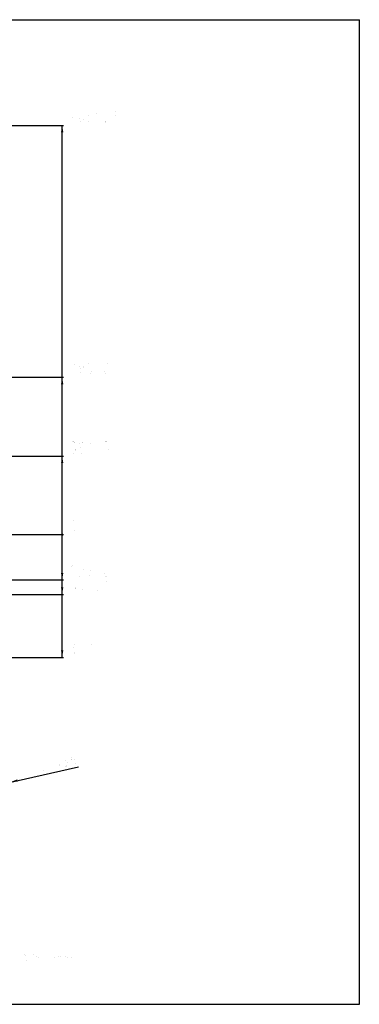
# Model space of a CAD drawing. Header units: millimetres. Extents: x -741 to 6994, y 0 to 4947.
# Tile 97 of 97: x 5285 to 6994, y 0 to 4947. Entities that reach past the tile are written whole.
import ezdxf

# ---------------------------------------------------------------- set-up
doc = ezdxf.new("R2010")
doc.units = ezdxf.units.MM
doc.header["$LTSCALE"] = 384.676471
doc.layers.get('0').update_dxf_attribs({"linetype": 'CONTINUOUS'})
for name, color, linetype in [('运动范围_DXF_BALLOON', 7, 'CONTINUOUS'), ('运动范围_DXF_DIMENSION', 7, 'CONTINUOUS'), ('运动范围_DXF_FORMAT', 7, 'CONTINUOUS'), ('运动范围_DXF_TEXT', 7, 'CONTINUOUS')]:
    doc.layers.add(name, color=color, linetype=linetype)
doc.styles.get("Standard").update_dxf_attribs({"font": 'txt', "width": 0.7})
doc.dimstyles.new('DIMSTYLE_4', dxfattribs={"dimtxt": 58.823529, "dimasz": 35.294118, "dimexe": 1, "dimexo": 0, "dimgap": 2.5, "dimtad": 0, "dimtih": 1, "dimtoh": 1, "dimdsep": 46, "dimtxsty": 'Standard', "dimblk": '_FILLED', "dimblk1": '_FILLED', "dimblk2": '_FILLED', "dimcen": 0.09, "dimclrt": 5, "dimazin": 2, "dimtp": 0.01, "dimtm": 0.01, "dimtfac": 1, "dimtofl": 0, "dimtmove": 0, "dimatfit": 3, "dimldrblk": '_FILLED', "dimfxl": 0, "dimtolj": 1, "dimarcsym": 0})
doc.dimstyles.new('DIMSTYLE_5', dxfattribs={"dimtxt": 58.823529, "dimasz": 35.294118, "dimexe": 1, "dimexo": 0, "dimtad": 1, "dimdsep": 46, "dimtxsty": 'Standard', "dimblk": '_FILLED', "dimblk1": '_FILLED', "dimblk2": '_FILLED', "dimcen": 0.09, "dimclrt": 5, "dimazin": 2, "dimtp": 0.01, "dimtm": 0.01, "dimtfac": 1, "dimtofl": 0, "dimtmove": 0, "dimatfit": 3, "dimldrblk": '_FILLED', "dimfxl": 0, "dimtolj": 1, "dimarcsym": 0})
doc.dimstyles.new('DIMSTYLE_6', dxfattribs={"dimtxt": 58.823529, "dimasz": 35.294118, "dimexe": 1, "dimexo": 0, "dimgap": 2.5, "dimtad": 0, "dimtih": 1, "dimtoh": 1, "dimdec": 1, "dimdsep": 46, "dimtxsty": 'Standard', "dimblk": '_FILLED', "dimblk1": '_FILLED', "dimblk2": '_FILLED', "dimcen": 0.09, "dimclrt": 5, "dimazin": 2, "dimtp": 0.01, "dimtm": 0.01, "dimtfac": 1, "dimtofl": 0, "dimtmove": 0, "dimatfit": 3, "dimldrblk": '_FILLED', "dimfxl": 0, "dimtolj": 1, "dimarcsym": 0})

# ---------------------------------------------------------------- blocks, each defined once
blk = doc.blocks.new('*D16')
at = {"layer": '运动范围_DXF_DIMENSION', "color": 2, "linetype": 'Continuous', "transparency": 16777216}
blk.add_line((3739.4, 2359.9), (5504.8, 2359.9), dxfattribs=at)
blk = doc.blocks.new('_FILLED')
at = {"color": 0, "linetype": 'ByBlock'}
blk.add_solid([(0, 0), (-1, 0.17), (-1, -0.17)], dxfattribs=at)
blk = doc.blocks.new('*D17')
at = {"layer": '运动范围_DXF_DIMENSION', "color": 2, "linetype": 'Continuous', "transparency": 16777216}
for p, q in [((3611.5, 753.3), (5581.8, 1192.9)), ((5239.5, 1116.6), (3611.5, 753.3)), ((5239.5, 1116.6), (5239.5, 1116.6))]:
    blk.add_line(p, q, dxfattribs=at)
at = {"layer": '运动范围_DXF_DIMENSION', "color": 2, "linetype": 'Continuous', "transparency": 16777216, "xscale": 35.2941176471, "yscale": 35.2941176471, "zscale": 35.2941176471, "rotation": 192.5778008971}
blk.add_blockref('_FILLED', (5239.5, 1116.6), dxfattribs=at)
blk = doc.blocks.new('*D28')
at = {"layer": '运动范围_DXF_BALLOON', "color": 2, "linetype": 'Continuous', "transparency": 16777216}
blk.add_line((3760.5, 2059.6), (5504.8, 2059.6), dxfattribs=at)
blk = doc.blocks.new('*D29')
at = {"layer": '运动范围_DXF_BALLOON', "color": 2, "linetype": 'Continuous', "transparency": 16777216}
blk.add_line((4392.7, 1742.8), (5504.8, 1742.8), dxfattribs=at)
blk = doc.blocks.new('*D30')
at = {"layer": '运动范围_DXF_BALLOON', "color": 2, "linetype": 'Continuous', "transparency": 16777216}
blk.add_line((3970.9, 2754.2), (5504.8, 2754.2), dxfattribs=at)
blk = doc.blocks.new('*D31')
at = {"layer": '运动范围_DXF_BALLOON', "color": 2, "linetype": 'Continuous', "transparency": 16777216}
blk.add_line((3777.8, 3150.6), (5504.8, 3150.6), dxfattribs=at)
blk = doc.blocks.new('*D32')
at = {"layer": '运动范围_DXF_BALLOON', "color": 2, "linetype": 'Continuous', "transparency": 16777216}
blk.add_line((3761.1, 4416.1), (5504.8, 4416.1), dxfattribs=at)
blk = doc.blocks.new('*D33')
at = {"layer": '运动范围_DXF_BALLOON', "color": 2, "linetype": 'Continuous', "transparency": 16777216}
blk.add_line((5073.9, 2132.4), (5504.8, 2132.4), dxfattribs=at)

msp = doc.modelspace()

# ---------------------------------------------------------------- linework, layer by layer
at = {"color": 2, "linetype": 'Continuous'}
msp.add_line((5498.922, 1742.755), (5498.922, 4416.108), dxfattribs=at)
at = {"color": 2, "linetype": 'Continuous', "const_width": 5.882}
msp.add_lwpolyline([(5495.981, 2359.931, 1), (5501.863, 2359.931, 1)], format="xyb", close=True, dxfattribs=at)
msp.add_lwpolyline([(5495.981, 2359.931, 1), (5501.863, 2359.931, 1)], format="xyb", close=True, dxfattribs=at)
msp.add_lwpolyline([(5495.981, 2359.931, 1), (5501.863, 2359.931, 1)], format="xyb", close=True, dxfattribs=at)
msp.add_lwpolyline([(5495.981, 2359.931, 1), (5501.863, 2359.931, 1)], format="xyb", close=True, dxfattribs=at)
msp.add_lwpolyline([(5495.981, 2359.931, 1), (5501.863, 2359.931, 1)], format="xyb", close=True, dxfattribs=at)
msp.add_lwpolyline([(5495.981, 2359.931, 1), (5501.863, 2359.931, 1)], format="xyb", close=True, dxfattribs=at)
at = {"color": 2, "linetype": 'Continuous'}
for points in [[(5498.922, 4416.108), (5504.804, 4380.814), (5493.04, 4380.814)], [(5498.922, 3150.554), (5504.804, 3115.26), (5493.04, 3115.26)], [(5498.922, 2754.217), (5504.804, 2718.923), (5493.04, 2718.923)], [(5498.922, 2132.375), (5493.04, 2167.669), (5504.804, 2167.669)], [(5498.922, 2059.57), (5493.04, 2094.864), (5504.804, 2094.864)], [(5498.922, 1742.755), (5493.04, 1778.049), (5504.804, 1778.049)]]:
    msp.add_solid(points, dxfattribs=at)
at = {"layer": '运动范围_DXF_BALLOON', "color": 5, "linetype": 'Continuous', "const_width": 0.0588}
for points in [[(5544.51, 4479.834), (5547.084, 4484.736), (5552.231, 4489.638), (5557.378, 4489.638), (5562.525, 4484.736), (5565.098, 4479.834), (5565.098, 4470.03), (5562.525, 4465.128), (5557.378, 4460.226), (5552.231, 4455.324), (5547.084, 4445.52), (5544.51, 4430.814), (5565.098, 4430.814)], [(5595.981, 4430.814), (5590.834, 4435.716), (5588.26, 4440.618), (5585.687, 4450.422), (5585.687, 4470.03), (5588.26, 4479.834), (5590.834, 4484.736), (5595.981, 4489.638), (5601.128, 4484.736), (5603.701, 4479.834), (5606.275, 4470.03), (5606.275, 4450.422), (5603.701, 4440.618), (5601.128, 4435.716), (5595.981, 4430.814)], [(5647.451, 4489.638), (5632.01, 4489.638), (5629.437, 4465.128), (5634.584, 4470.03), (5639.731, 4470.03), (5644.878, 4465.128), (5647.451, 4460.226), (5650.025, 4450.422), (5647.451, 4440.618), (5644.878, 4435.716), (5639.731, 4430.814), (5634.584, 4430.814), (5629.437, 4435.716), (5626.863, 4440.618)], [(5668.04, 4450.422), (5670.613, 4460.226), (5678.334, 4465.128), (5686.054, 4460.226), (5688.628, 4450.422), (5686.054, 4440.618), (5683.481, 4435.716), (5678.334, 4430.814), (5673.186, 4435.716), (5670.613, 4440.618), (5668.04, 4450.422), (5668.04, 4470.03), (5670.613, 4479.834), (5673.186, 4484.736), (5678.334, 4489.638), (5683.481, 4484.736), (5686.054, 4479.834)], [(5768.407, 4465.128), (5758.113, 4455.324), (5752.966, 4445.52), (5750.392, 4430.814), (5770.981, 4430.814)], [(5750.392, 4479.834), (5752.966, 4484.736), (5758.113, 4489.638), (5763.26, 4489.638), (5768.407, 4484.736), (5770.981, 4479.834), (5770.981, 4470.03), (5768.407, 4465.128)], [(5719.51, 4430.814), (5716.937, 4430.814), (5716.937, 4435.716), (5719.51, 4430.814)], [(5554.804, 3165.26), (5557.378, 3189.769), (5559.951, 3204.475), (5562.525, 3214.28), (5565.098, 3224.084), (5544.51, 3224.084)], [(5606.275, 3204.475), (5603.701, 3194.671), (5595.981, 3189.769), (5588.26, 3194.671), (5585.687, 3204.475), (5588.26, 3214.28), (5590.834, 3219.182), (5595.981, 3224.084), (5601.128, 3219.182), (5603.701, 3214.28), (5606.275, 3204.475), (5606.275, 3184.868), (5603.701, 3175.064), (5601.128, 3170.162), (5595.981, 3165.26), (5590.834, 3170.162), (5588.26, 3175.064)], [(5637.157, 3165.26), (5632.01, 3170.162), (5629.437, 3175.064), (5626.863, 3184.868), (5626.863, 3204.475), (5629.437, 3214.28), (5632.01, 3219.182), (5637.157, 3224.084), (5642.304, 3219.182), (5644.878, 3214.28), (5647.451, 3204.475), (5647.451, 3184.868), (5644.878, 3175.064), (5642.304, 3170.162), (5637.157, 3165.26)], [(5709.216, 3184.868), (5711.789, 3194.671), (5719.51, 3199.573), (5727.231, 3194.671), (5729.805, 3184.868), (5727.231, 3175.064), (5724.657, 3170.162), (5719.51, 3165.26), (5714.363, 3170.162), (5711.789, 3175.064), (5709.216, 3184.868), (5709.216, 3204.475), (5711.789, 3214.28), (5714.363, 3219.182), (5719.51, 3224.084), (5724.657, 3219.182), (5727.231, 3214.28)], [(5678.334, 3165.26), (5675.76, 3165.26), (5675.76, 3170.162), (5678.334, 3165.26)], [(5547.084, 2822.844), (5552.231, 2827.746), (5557.378, 2827.746), (5562.525, 2822.844), (5565.098, 2817.942), (5565.098, 2813.04), (5562.525, 2808.138), (5557.378, 2803.236), (5562.525, 2798.335), (5567.672, 2788.53)], [(5606.275, 2808.138), (5603.701, 2798.335), (5595.981, 2793.433), (5588.26, 2798.335), (5585.687, 2808.138), (5588.26, 2817.942), (5590.834, 2822.844), (5595.981, 2827.746), (5601.128, 2822.844), (5603.701, 2817.942), (5606.275, 2808.138), (5606.275, 2788.53), (5603.701, 2778.727), (5601.128, 2773.825), (5595.981, 2768.923), (5590.834, 2773.825), (5588.26, 2778.727)], [(5644.878, 2768.923), (5644.878, 2827.746), (5626.863, 2783.628), (5650.025, 2783.628)], [(5711.789, 2822.844), (5716.937, 2827.746), (5722.084, 2827.746), (5727.231, 2822.844), (5729.805, 2817.942), (5729.805, 2813.04), (5727.231, 2808.138), (5722.084, 2803.236), (5727.231, 2798.335)], [(5567.672, 2788.53), (5567.672, 2783.628), (5565.098, 2778.727), (5562.525, 2773.825), (5557.378, 2768.923), (5552.231, 2768.923), (5547.084, 2773.825), (5544.51, 2778.727)], [(5552.231, 2803.236), (5557.378, 2803.236)], [(5678.334, 2768.923), (5675.76, 2768.923), (5675.76, 2773.825), (5678.334, 2768.923)], [(5727.231, 2798.335), (5732.378, 2788.53), (5732.378, 2783.628), (5729.805, 2778.727), (5727.231, 2773.825), (5722.084, 2768.923), (5716.937, 2768.923), (5711.789, 2773.825), (5709.216, 2778.727)], [(5716.937, 2803.236), (5722.084, 2803.236)], [(5544.51, 2196.101), (5547.084, 2201.003), (5552.231, 2205.905), (5557.378, 2205.905), (5562.525, 2201.003), (5565.098, 2196.101), (5565.098, 2186.297), (5562.525, 2181.395), (5557.378, 2176.493), (5552.231, 2171.591), (5547.084, 2161.787), (5544.51, 2147.081), (5565.098, 2147.081)], [(5603.701, 2181.395), (5593.407, 2171.591), (5588.26, 2161.787), (5585.687, 2147.081), (5606.275, 2147.081)], [(5585.687, 2196.101), (5588.26, 2201.003), (5593.407, 2205.905), (5598.554, 2205.905), (5603.701, 2201.003), (5606.275, 2196.101), (5606.275, 2186.297), (5603.701, 2181.395)], [(5637.157, 2147.081), (5639.731, 2171.591), (5642.304, 2186.297), (5644.878, 2196.101), (5647.451, 2205.905), (5626.863, 2205.905)], [(5709.216, 2166.689), (5711.789, 2176.493), (5719.51, 2181.395), (5727.231, 2176.493), (5729.805, 2166.689), (5727.231, 2156.885), (5724.657, 2151.983), (5719.51, 2147.081), (5714.363, 2151.983), (5711.789, 2156.885), (5709.216, 2166.689), (5709.216, 2186.297), (5711.789, 2196.101), (5714.363, 2201.003), (5719.51, 2205.905), (5724.657, 2201.003), (5727.231, 2196.101)], [(5547.084, 2128.198), (5552.231, 2133.1), (5557.378, 2133.1), (5562.525, 2128.198), (5565.098, 2123.296), (5565.098, 2118.394), (5562.525, 2113.492), (5557.378, 2108.59), (5562.525, 2103.688), (5567.672, 2093.884)], [(5595.981, 2074.276), (5590.834, 2079.178), (5588.26, 2084.08), (5585.687, 2093.884), (5585.687, 2113.492), (5588.26, 2123.296), (5590.834, 2128.198), (5595.981, 2133.1), (5601.128, 2128.198), (5603.701, 2123.296), (5606.275, 2113.492), (5606.275, 2093.884), (5603.701, 2084.08), (5601.128, 2079.178), (5595.981, 2074.276)], [(5637.157, 2074.276), (5632.01, 2079.178), (5629.437, 2084.08), (5626.863, 2093.884), (5626.863, 2113.492), (5629.437, 2123.296), (5632.01, 2128.198), (5637.157, 2133.1), (5642.304, 2128.198), (5644.878, 2123.296), (5647.451, 2113.492), (5647.451, 2093.884), (5644.878, 2084.08), (5642.304, 2079.178), (5637.157, 2074.276)], [(5678.334, 2147.081), (5675.76, 2147.081), (5675.76, 2151.983), (5678.334, 2147.081)], [(5727.231, 2074.276), (5727.231, 2133.1), (5709.216, 2088.982), (5732.378, 2088.982)], [(5567.672, 2088.982), (5562.525, 2079.178), (5557.378, 2074.276), (5552.231, 2074.276), (5547.084, 2079.178), (5544.51, 2084.08)], [(5552.231, 2108.59), (5557.378, 2108.59)], [(5567.672, 2093.884), (5567.672, 2088.982)], [(5678.334, 2074.276), (5675.76, 2074.276), (5675.76, 2079.178), (5678.334, 2074.276)], [(5544.51, 1777.069), (5547.084, 1786.872), (5554.804, 1791.774), (5562.525, 1786.872), (5565.098, 1777.069), (5562.525, 1767.264), (5559.951, 1762.362), (5554.804, 1757.461), (5549.657, 1762.362), (5547.084, 1767.264), (5544.51, 1777.069), (5544.51, 1796.676), (5547.084, 1806.48), (5549.657, 1811.382), (5554.804, 1816.284), (5559.951, 1811.382), (5562.525, 1806.48)], [(5595.981, 1816.284), (5595.981, 1757.461)], [(5637.157, 1757.461), (5639.731, 1781.97), (5642.304, 1796.676), (5644.878, 1806.48), (5647.451, 1816.284), (5626.863, 1816.284)], [(5727.231, 1791.774), (5716.937, 1781.97), (5711.789, 1772.166), (5709.216, 1757.461), (5729.805, 1757.461)], [(5709.216, 1806.48), (5711.789, 1811.382), (5716.937, 1816.284), (5722.084, 1816.284), (5727.231, 1811.382), (5729.805, 1806.48), (5729.805, 1796.676), (5727.231, 1791.774)], [(5678.334, 1757.461), (5675.76, 1757.461), (5675.76, 1762.362), (5678.334, 1757.461)]]:
    msp.add_lwpolyline(points, dxfattribs=at)
at = {"layer": '运动范围_DXF_DIMENSION', "color": 5, "linetype": 'Continuous', "const_width": 0.0588}
for points in [[(5554.804, 2374.637), (5549.657, 2379.539), (5547.084, 2384.441), (5544.51, 2394.245), (5544.51, 2413.853), (5547.084, 2423.657), (5549.657, 2428.559), (5554.804, 2433.461), (5559.951, 2428.559), (5562.525, 2423.657), (5565.098, 2413.853), (5565.098, 2394.245), (5562.525, 2384.441), (5559.951, 2379.539), (5554.804, 2374.637)], [(5463.842, 1201.772), (5464.219, 1211.902), (5470.687, 1218.367), (5479.289, 1215.264), (5483.936, 1206.256), (5483.559, 1196.127), (5482.115, 1190.782), (5478.159, 1184.877), (5472.068, 1188.54), (5468.489, 1192.764), (5463.842, 1201.772), (5459.572, 1220.91), (5459.949, 1231.039), (5461.393, 1236.383), (5465.349, 1242.289), (5471.44, 1238.625), (5475.02, 1234.401)], [(5504.03, 1210.739), (5504.407, 1220.868), (5510.875, 1227.334), (5519.478, 1224.231), (5524.124, 1215.222), (5523.747, 1205.093), (5522.303, 1199.749), (5518.347, 1193.844), (5512.256, 1197.507), (5508.677, 1201.731), (5504.03, 1210.739), (5499.76, 1229.876), (5500.137, 1240.006), (5501.581, 1245.35), (5505.538, 1251.255), (5511.629, 1247.592), (5515.208, 1243.368)], [(5548.551, 1235.74), (5542.46, 1239.404), (5538.881, 1243.627), (5537.814, 1248.412), (5539.258, 1253.757), (5543.214, 1259.662), (5548.238, 1260.783), (5554.329, 1257.119), (5557.908, 1252.895), (5558.975, 1248.111), (5557.531, 1242.766), (5553.575, 1236.861)], [(5544.595, 1229.835), (5548.551, 1235.74), (5553.575, 1236.861), (5559.666, 1233.197), (5566.825, 1224.75)], [(5387.735, 1164.702), (5374.926, 1222.114), (5387.484, 1224.916), (5393.575, 1221.252), (5397.154, 1217.028), (5399.29, 1207.46), (5397.845, 1202.115), (5393.889, 1196.21), (5381.33, 1193.408)], [(5393.889, 1196.21), (5407.829, 1169.185)], [(5425.161, 1233.322), (5437.97, 1175.91)], [(5549.933, 1205.913), (5542.774, 1214.361), (5541.707, 1219.145), (5544.595, 1229.835)], [(5556.023, 1202.25), (5549.933, 1205.913)], [(5567.892, 1219.965), (5565.003, 1209.276), (5561.047, 1203.371), (5556.023, 1202.25)], [(5566.825, 1224.75), (5567.892, 1219.965)]]:
    msp.add_lwpolyline(points, dxfattribs=at)
at = {"layer": '运动范围_DXF_FORMAT', "color": 7, "linetype": 'Continuous'}
for p, q in [((0, 4947.059), (6994.118, 4947.059)), ((6994.118, 0), (6994.118, 4947.059)), ((0, 0), (6994.118, 0))]:
    msp.add_line(p, q, dxfattribs=at)
at = {"layer": '运动范围_DXF_TEXT', "color": 5, "linetype": 'Continuous', "const_width": 0.0588}
for points in [[(5303.811, 249.536), (5303.811, 222.401)], [(5328.027, 248.302), (5303.811, 245.836)], [(5306.36, 264.337), (5311.458, 250.769)], [(5324.203, 264.337), (5317.831, 248.302)], [(5329.301, 249.536), (5326.752, 227.335)], [(5361.164, 264.337), (5344.595, 228.568)], [(5354.791, 249.536), (5354.791, 195.266)], [(5371.36, 263.103), (5376.458, 249.536)], [(5292.34, 216.234), (5338.223, 219.934)], [(5303.811, 224.868), (5329.301, 227.335)], [(5307.635, 237.202), (5324.203, 238.435)], [(5316.556, 195.266), (5316.556, 247.069)], [(5358.615, 203.9), (5391.752, 206.367)], [(5361.164, 240.902), (5387.929, 244.602)], [(5366.262, 234.735), (5371.36, 216.234)], [(5381.556, 237.202), (5376.458, 205.134)], [(5422.34, 242.547), (5422.34, 236.174), (5418.995, 242.547), (5422.34, 242.547)], [(5422.34, 191.566), (5418.995, 191.566), (5418.995, 197.939), (5422.34, 191.566)], [(5455.796, 242.547), (5455.796, 191.566)], [(5455.796, 229.802), (5462.487, 242.547), (5469.178, 242.547), (5475.87, 229.802), (5475.87, 191.566)], [(5475.87, 229.802), (5482.561, 242.547), (5489.252, 242.547), (5495.943, 229.802), (5495.943, 191.566)], [(5509.325, 242.547), (5509.325, 191.566)], [(5509.325, 229.802), (5516.017, 242.547), (5522.708, 242.547), (5529.399, 229.802), (5529.399, 191.566)], [(5529.399, 229.802), (5536.09, 242.547), (5542.781, 242.547), (5549.473, 229.802), (5549.473, 191.566)]]:
    msp.add_lwpolyline(points, dxfattribs=at)

# ---------------------------------------------------------------- dimensions: what is measured, and where the dimension line sits
at = {"layer": '运动范围_DXF_BALLOON', "color": 2, "linetype": 'Continuous'}
for feature_location, offset, origin, picture, middle in [((3761.088, 4416.108), (1743.716, 0), (3761.088, 2359.931), '*D32', (5534.216, 4430.814)), ((3777.847, 3150.554), (1726.957, 0), (3777.847, 2359.931), '*D31', (5534.216, 3165.26)), ((3970.908, 2754.217), (1533.897, 0), (3970.908, 2359.931), '*D30', (5534.216, 2768.923)), ((3760.535, 2059.57), (1744.269, 0), (3739.445, 2359.931), '*D28', (5534.216, 2074.276)), ((4392.734, 1742.755), (1112.071, 0), (4392.734, 2359.931), '*D29', (5534.216, 1757.461)), ((5073.853, 2132.375), (430.952, 0), (5073.853, 2359.931), '*D33', (5534.216, 2147.081))]:
    dim = msp.add_ordinate_dim(feature_location=feature_location, offset=offset, dtype=0, origin=origin, dimstyle='DIMSTYLE_6', dxfattribs=at)
    dim.commit()
    dim.dimension.update_dxf_attribs({"geometry": picture, "text_midpoint": middle})
at = {"layer": '运动范围_DXF_DIMENSION', "color": 2, "linetype": 'Continuous'}
dim = msp.add_ordinate_dim(feature_location=(3739.445315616, 2359.931458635), offset=(1765.358998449, 0.000000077), dtype=0, origin=(3739.445315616, 2359.931458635), dimstyle='DIMSTYLE_4', override={"dimgap": 14.705936, "dimtad": 1, "dimtih": 0, "dimtoh": 0}, dxfattribs=at)
dim.commit()
dim.dimension.update_dxf_attribs({"geometry": '*D16', "text_midpoint": (5534.21607877, 2374.637341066)})
dim = msp.add_radius_dim(center=(3611.535, 753.334), mpoint=(5239.506, 1116.562), text='R<>', dimstyle='DIMSTYLE_5', override={"dimpost": '<>'}, dxfattribs=at)
dim.commit()
dim.dimension.update_dxf_attribs({"geometry": '*D17', "text_midpoint": (5377.688, 1162.46), "dimtype": 164})

doc.saveas('drawing.dxf')
